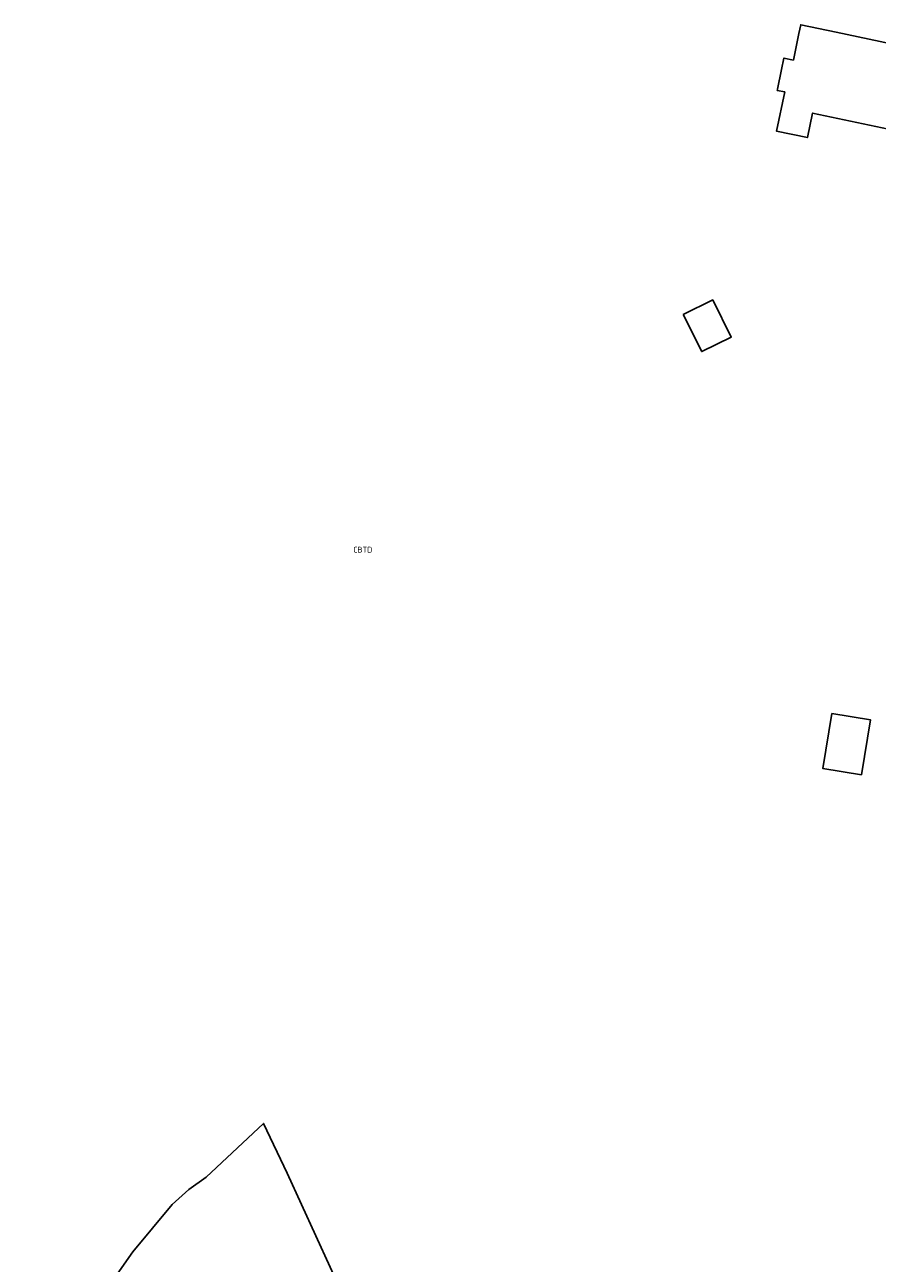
# Model space of a CAD drawing. Extents: x 143041 to 146008, y 457187 to 458337.
# Tile 14 of 33: x 144546 to 144679, y 457942 to 458134. Entities that reach past the tile are written whole.
import ezdxf
from ezdxf.enums import TextEntityAlignment as Align

# ---------------------------------------------------------------- set-up
doc = ezdxf.new("R2010")
doc.units = 0
doc.header["$LTSCALE"] = 4
for name, color, linetype in [('CBTD', 7, 'CONTINUOUS'), ('G_OTD', 32, 'CONTINUOUS'), ('G_WGD', 7, 'CONTINUOUS')]:
    doc.layers.add(name, color=color, linetype=linetype)
doc.styles.add('ISO', font='ISO')

msp = doc.modelspace()

# ---------------------------------------------------------------- linework, layer by layer
at = {"layer": 'G_OTD', "linetype": 'Continuous', "transparency": 33554687}
for points in [[(144664.334, 458123.706), (144663.159, 458123.952), (144663.203, 458124.16), (144663.837, 458127.188), (144664.211, 458128.973), (144665.679, 458128.666), (144666.543, 458132.791), (144666.827, 458134.147), (144672.293, 458132.995), (144682.551, 458130.833), (144682.642, 458131.268), (144682.736, 458131.714), (144689.215, 458130.357), (144686.358, 458116.713), (144668.652, 458120.421), (144667.855, 458116.614), (144663.059, 458117.619), (144664.334, 458123.706)], [(144648.576, 458089.137), (144653.152, 458091.41), (144656.015, 458085.644), (144651.439, 458083.371), (144648.576, 458089.137)], [(144676.257, 458017.636), (144670.25, 458018.623), (144671.652, 458027.158), (144677.659, 458026.17), (144676.257, 458017.636)]]:
    msp.add_lwpolyline(points, dxfattribs=at)
at = {"layer": 'G_WGD', "linetype": 'Continuous', "transparency": 33554687}
msp.add_lwpolyline([(144546.314, 457919.603), (144563.11, 457943.564), (144569.198, 457950.883), (144571.802, 457953.245), (144574.48, 457955.153), (144583.366, 457963.503), (144587.086, 457955.746), (144598.21, 457931.45)], dxfattribs=at)

# ---------------------------------------------------------------- texts
at = {"layer": 'CBTD', "transparency": 33554687, "style": 'ISO'}
msp.add_text('CBTD', height=0.9, dxfattribs=at).set_placement((144598.801, 458052.614), align=Align.MIDDLE_CENTER)

doc.saveas('drawing.dxf')
